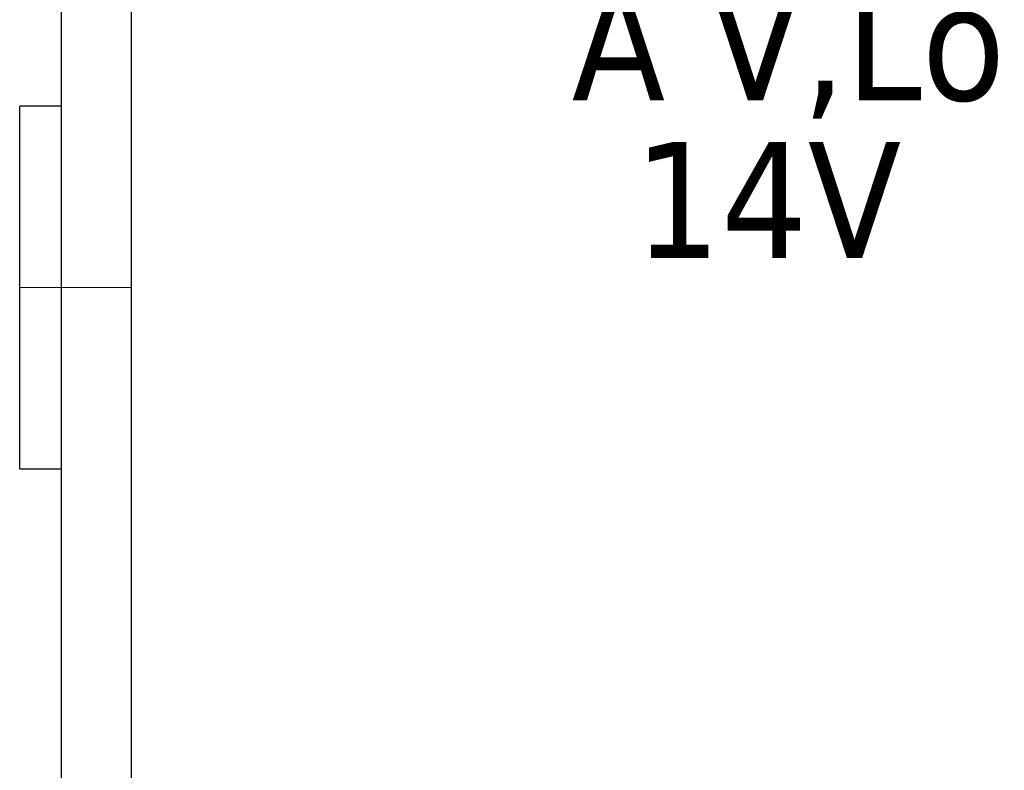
# Model space of a CAD drawing. Header units: millimetres. Extents: x 262469 to 275208, y -32539 to 9411.
# Tile 179 of 256: x 267730 to 267765, y -13755 to -13728. Entities that reach past the tile are written whole.
import ezdxf
from ezdxf.enums import TextEntityAlignment as Align

# ---------------------------------------------------------------- set-up
doc = ezdxf.new("R2010")
doc.units = ezdxf.units.MM
doc.header["$LTSCALE"] = 100
doc.layers.add('$ IE_TELETECHNIKA', color=5, linetype='Continuous', lineweight=30)
doc.styles.add('TAHOMA', font='tahoma.ttf', dxfattribs={"width": 0.85})

msp = doc.modelspace()

# ---------------------------------------------------------------- linework, layer by layer
at = {"layer": '$ IE_TELETECHNIKA', "color": 7, "linetype": 'Continuous'}
for p, q in [((267734.142, -13723.389), (267734.142, -13852.139)), ((267731.642, -13851.514), (267731.642, -13724.014)), ((267731.642, -13731.264), (267730.142, -13731.264)), ((267730.142, -13744.264), (267730.142, -13731.264)), ((267730.142, -13744.264), (267731.642, -13744.264))]:
    msp.add_line(p, q, dxfattribs=at)
at = {"layer": '$ IE_TELETECHNIKA', "color": 7, "linetype": 'Continuous', "lineweight": 5, "ltscale": 20.32}
msp.add_line((267730.142, -13737.764), (267734.142, -13737.764), dxfattribs=at)

# ---------------------------------------------------------------- texts
at = {"layer": '$ IE_TELETECHNIKA', "color": 7, "style": 'TAHOMA'}
for s, p in [('A V,Lo', (267757.703, -13726.896)), ('14V', (267756.951, -13732.547))]:
    msp.add_text(s, height=4.1528, dxfattribs=at).set_placement(p, align=Align.TOP_CENTER)

doc.saveas('drawing.dxf')
